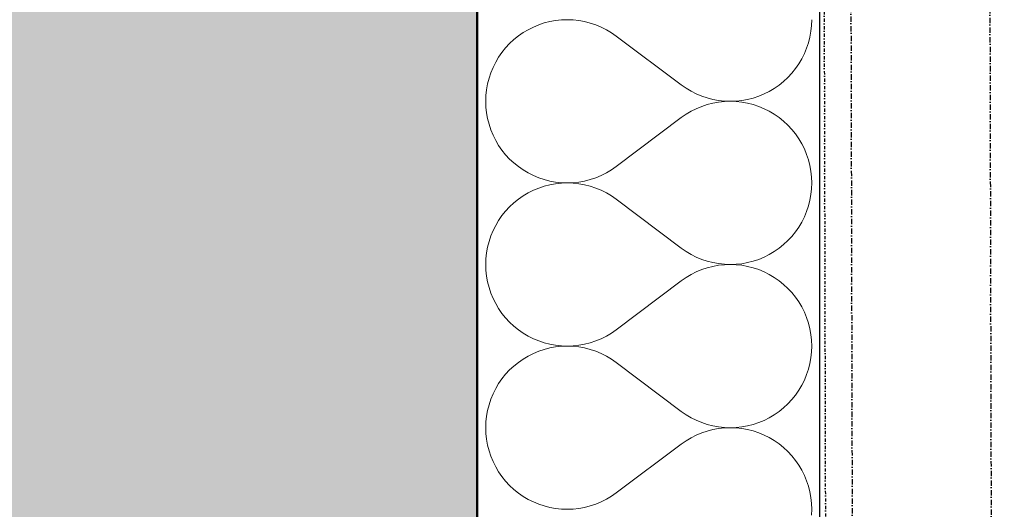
# Model space of a CAD drawing. Header units: millimetres. Extents: x -24674 to 2959, y -2716 to 20653.
# Tile 119 of 161: x -536 to -76, y 6857 to 7086. Entities that reach past the tile are written whole.
import ezdxf

# ---------------------------------------------------------------- set-up
doc = ezdxf.new("R2010")
doc.units = ezdxf.units.MM
doc.header["$MEASUREMENT"] = 0
for name, pattern in [('Wipeout_Contour', [1000, 0, -1000]), ('Čerchovaná M', [4.5, 2.5, -0.85, 0.3, -0.85]), ('Čerchovaná S', [3.5, 1.5, -0.85, 0.3, -0.85])]:
    doc.linetypes.add(name, pattern=pattern)
for name, color, linetype in [('9._POHLED ZÁPADNÍ_1_Nové_Konstrukce - krov', 7, 'Continuous'), ('9._POHLED ZÁPADNÍ_1_Nové_Konstrukce - nosné', 7, 'Continuous'), ('9._POHLED ZÁPADNÍ_1_Nové_Výplně - Povrchové', 7, 'Continuous'), ('9._POHLED ZÁPADNÍ_1_Nové_Výplně – Řezové', 7, 'Continuous'), ('9._POHLED ZÁPADNÍ_1_VÝTAH VAR 1', 7, 'Continuous')]:
    doc.layers.add(name, color=color, linetype=linetype)

# ---------------------------------------------------------------- blocks, each defined once
blk = doc.blocks.new('*X22', base_point=(-27719.5, -6043.99))
at = {"layer": '9._POHLED ZÁPADNÍ_1_Nové_Výplně – Řezové', "color": 21, "linetype": 'Continuous', "lineweight": 20, "true_color": 0xffaaaa}
for p, q in [((-256.93, 7078.1), (-226.46, 7055.24)), ((-256.93, 7017.14), (-226.46, 7040)), ((-256.93, 7001.9), (-226.46, 6979.05)), ((-256.93, 6940.95), (-226.46, 6963.81)), ((-256.93, 6925.71), (-226.46, 6902.86)), ((-256.93, 6864.76), (-226.46, 6887.62))]:
    blk.add_line(p, q, dxfattribs=at)
for centre, start, end in [((-279.79, 7047.62), 53.1301, 306.8699), ((-203.6, 7085.71), 233.1301, 0), ((-203.6, 7009.52), 0, 126.8699), ((-279.79, 6971.43), 53.1301, 306.8699), ((-203.6, 7009.52), 233.1301, 0), ((-203.6, 6933.33), 0, 126.8699), ((-279.79, 6895.24), 53.1301, 306.8699), ((-203.6, 6933.33), 233.1301, 0), ((-203.6, 6857.14), 0, 126.8699), ((-203.6, 6857.14), 233.1301, 0)]:
    blk.add_arc(centre, 38.1, start, end, dxfattribs=at)
blk = doc.blocks.new('*X23', base_point=(-27719.5, -6043.99))
at = {"layer": '9._POHLED ZÁPADNÍ_1_Nové_Výplně – Řezové', "color": 21, "linetype": 'Continuous', "lineweight": 20, "true_color": 0xffaaaa}
for p, q in [((-295.6, 7082.28), (-298.03, 7081.06)), ((-293.08, 7083.32), (-295.6, 7082.28)), ((-290.5, 7084.18), (-293.08, 7083.32)), ((-287.87, 7084.85), (-290.5, 7084.18)), ((-285.19, 7085.33), (-287.87, 7084.85)), ((-282.48, 7085.62), (-285.19, 7085.33)), ((-279.76, 7085.71), (-282.48, 7085.62)), ((-277.05, 7085.62), (-279.76, 7085.71)), ((-274.34, 7085.32), (-277.05, 7085.62)), ((-271.66, 7084.84), (-274.34, 7085.32)), ((-269.03, 7084.16), (-271.66, 7084.84)), ((-266.45, 7083.3), (-269.03, 7084.16)), ((-263.93, 7082.26), (-266.45, 7083.3)), ((-261.5, 7081.04), (-263.93, 7082.26)), ((-165.89, 7080.29), (-165.6, 7083)), ((-165.6, 7083), (-165.5, 7085.71)), ((-302.61, 7078.12), (-304.73, 7076.42)), ((-300.37, 7079.68), (-302.61, 7078.12)), ((-298.03, 7081.06), (-300.37, 7079.68)), ((-259.16, 7079.65), (-261.5, 7081.04)), ((-256.93, 7078.1), (-259.16, 7079.65)), ((-256.93, 7078.1), (-226.46, 7055.24)), ((-167.05, 7074.98), (-166.37, 7077.61)), ((-166.37, 7077.61), (-165.89, 7080.29)), ((-306.72, 7074.57), (-308.57, 7072.57)), ((-304.73, 7076.42), (-306.72, 7074.57)), ((-167.91, 7072.4), (-167.05, 7074.98)), ((-310.28, 7070.46), (-311.83, 7068.22)), ((-308.57, 7072.57), (-310.28, 7070.46)), ((-170.17, 7067.45), (-168.95, 7069.88)), ((-168.95, 7069.88), (-167.91, 7072.4)), ((-313.22, 7065.88), (-314.44, 7063.45)), ((-311.83, 7068.22), (-313.22, 7065.88)), ((-173.11, 7062.88), (-171.56, 7065.11)), ((-171.56, 7065.11), (-170.17, 7067.45)), ((-315.48, 7060.94), (-316.34, 7058.36)), ((-314.44, 7063.45), (-315.48, 7060.94)), ((-176.67, 7058.77), (-174.81, 7060.76)), ((-174.81, 7060.76), (-173.11, 7062.88)), ((-317.01, 7055.72), (-317.5, 7053.04)), ((-316.34, 7058.36), (-317.01, 7055.72)), ((-226.46, 7055.24), (-224.22, 7053.68)), ((-183.02, 7053.66), (-180.78, 7055.21)), ((-180.78, 7055.21), (-178.66, 7056.92)), ((-178.66, 7056.92), (-176.67, 7058.77)), ((-317.79, 7050.34), (-317.88, 7047.62)), ((-317.5, 7053.04), (-317.79, 7050.34)), ((-224.22, 7053.68), (-221.88, 7052.29)), ((-221.88, 7052.29), (-219.45, 7051.07)), ((-219.45, 7051.07), (-216.94, 7050.03)), ((-216.94, 7050.03), (-214.36, 7049.17)), ((-192.88, 7049.16), (-190.3, 7050.01)), ((-190.3, 7050.01), (-187.79, 7051.05)), ((-187.79, 7051.05), (-185.36, 7052.27)), ((-185.36, 7052.27), (-183.02, 7053.66)), ((-317.88, 7047.62), (-317.79, 7044.9)), ((-214.36, 7046.07), (-216.94, 7045.21)), ((-214.36, 7049.17), (-211.72, 7048.5)), ((-211.72, 7046.74), (-214.36, 7046.07)), ((-211.72, 7048.5), (-209.05, 7048.01)), ((-209.05, 7047.23), (-211.72, 7046.74)), ((-209.05, 7048.01), (-206.34, 7047.72)), ((-206.34, 7047.52), (-209.05, 7047.23)), ((-206.34, 7047.72), (-203.62, 7047.62)), ((-203.62, 7047.62), (-206.34, 7047.52)), ((-203.62, 7047.62), (-200.9, 7047.71)), ((-200.9, 7047.52), (-203.62, 7047.62)), ((-200.9, 7047.71), (-198.2, 7048)), ((-198.2, 7047.23), (-200.9, 7047.52)), ((-198.2, 7048), (-195.52, 7048.49)), ((-195.52, 7046.75), (-198.2, 7047.23)), ((-195.52, 7048.49), (-192.88, 7049.16)), ((-192.88, 7046.08), (-195.52, 7046.75)), ((-190.3, 7045.22), (-192.88, 7046.08)), ((-317.79, 7044.9), (-317.5, 7042.2)), ((-317.5, 7042.2), (-317.01, 7039.52)), ((-224.22, 7041.55), (-226.46, 7040)), ((-221.88, 7042.94), (-224.22, 7041.55)), ((-219.45, 7044.16), (-221.88, 7042.94)), ((-216.94, 7045.21), (-219.45, 7044.16)), ((-187.79, 7044.18), (-190.3, 7045.22)), ((-185.36, 7042.97), (-187.79, 7044.18)), ((-183.02, 7041.58), (-185.36, 7042.97)), ((-180.78, 7040.03), (-183.02, 7041.58)), ((-317.01, 7039.52), (-316.34, 7036.88)), ((-316.34, 7036.88), (-315.48, 7034.3)), ((-256.93, 7017.14), (-226.46, 7040)), ((-178.66, 7038.32), (-180.78, 7040.03)), ((-176.67, 7036.47), (-178.66, 7038.32)), ((-174.81, 7034.48), (-176.67, 7036.47)), ((-315.48, 7034.3), (-314.44, 7031.79)), ((-314.44, 7031.79), (-313.22, 7029.36)), ((-173.11, 7032.36), (-174.81, 7034.48)), ((-171.56, 7030.13), (-173.11, 7032.36)), ((-313.22, 7029.36), (-311.83, 7027.02)), ((-311.83, 7027.02), (-310.28, 7024.78)), ((-170.17, 7027.79), (-171.56, 7030.13)), ((-168.95, 7025.36), (-170.17, 7027.79)), ((-310.28, 7024.78), (-308.57, 7022.66)), ((-308.57, 7022.66), (-306.72, 7020.67)), ((-167.91, 7022.84), (-168.95, 7025.36)), ((-167.05, 7020.26), (-167.91, 7022.84)), ((-306.72, 7020.67), (-304.73, 7018.82)), ((-304.73, 7018.82), (-302.61, 7017.11)), ((-166.37, 7017.62), (-167.05, 7020.26)), ((-302.61, 7017.11), (-300.37, 7015.56)), ((-300.37, 7015.56), (-298.03, 7014.18)), ((-298.03, 7014.18), (-295.6, 7012.96)), ((-263.93, 7012.98), (-261.5, 7014.2)), ((-261.5, 7014.2), (-259.16, 7015.59)), ((-259.16, 7015.59), (-256.93, 7017.14)), ((-165.89, 7014.95), (-166.37, 7017.62)), ((-165.6, 7012.24), (-165.89, 7014.95)), ((-295.6, 7012.96), (-293.08, 7011.92)), ((-293.08, 7011.92), (-290.5, 7011.06)), ((-290.5, 7011.06), (-287.87, 7010.39)), ((-287.87, 7008.66), (-290.5, 7007.99)), ((-287.87, 7010.39), (-285.19, 7009.91)), ((-285.19, 7009.14), (-287.87, 7008.66)), ((-285.19, 7009.91), (-282.48, 7009.62)), ((-282.48, 7009.43), (-285.19, 7009.14)), ((-282.48, 7009.62), (-279.76, 7009.52)), ((-279.76, 7009.52), (-282.48, 7009.43)), ((-279.76, 7009.52), (-277.05, 7009.62)), ((-277.05, 7009.42), (-279.76, 7009.52)), ((-277.05, 7009.62), (-274.34, 7009.92)), ((-274.34, 7009.13), (-277.05, 7009.42)), ((-274.34, 7009.92), (-271.66, 7010.4)), ((-271.66, 7008.65), (-274.34, 7009.13)), ((-271.66, 7010.4), (-269.03, 7011.08)), ((-269.03, 7007.97), (-271.66, 7008.65)), ((-269.03, 7011.08), (-266.45, 7011.94)), ((-266.45, 7011.94), (-263.93, 7012.98)), ((-165.5, 7009.52), (-165.6, 7012.24)), ((-165.6, 7006.81), (-165.5, 7009.52)), ((-298.03, 7004.87), (-300.37, 7003.48)), ((-295.6, 7006.09), (-298.03, 7004.87)), ((-293.08, 7007.13), (-295.6, 7006.09)), ((-290.5, 7007.99), (-293.08, 7007.13)), ((-266.45, 7007.11), (-269.03, 7007.97)), ((-263.93, 7006.07), (-266.45, 7007.11)), ((-261.5, 7004.85), (-263.93, 7006.07)), ((-259.16, 7003.46), (-261.5, 7004.85)), ((-166.37, 7001.42), (-165.89, 7004.1)), ((-165.89, 7004.1), (-165.6, 7006.81)), ((-304.73, 7000.23), (-306.72, 6998.37)), ((-302.61, 7001.93), (-304.73, 7000.23)), ((-300.37, 7003.48), (-302.61, 7001.93)), ((-256.93, 7001.9), (-259.16, 7003.46)), ((-256.93, 7001.9), (-226.46, 6979.05)), ((-167.05, 6998.79), (-166.37, 7001.42)), ((-308.57, 6996.38), (-310.28, 6994.27)), ((-306.72, 6998.37), (-308.57, 6996.38)), ((-168.95, 6993.69), (-167.91, 6996.21)), ((-167.91, 6996.21), (-167.05, 6998.79)), ((-311.83, 6992.03), (-313.22, 6989.69)), ((-310.28, 6994.27), (-311.83, 6992.03)), ((-171.56, 6988.92), (-170.17, 6991.26)), ((-170.17, 6991.26), (-168.95, 6993.69)), ((-314.44, 6987.26), (-315.48, 6984.75)), ((-313.22, 6989.69), (-314.44, 6987.26)), ((-174.81, 6984.57), (-173.11, 6986.69)), ((-173.11, 6986.69), (-171.56, 6988.92)), ((-316.34, 6982.17), (-317.01, 6979.53)), ((-315.48, 6984.75), (-316.34, 6982.17)), ((-178.66, 6980.72), (-176.67, 6982.58)), ((-176.67, 6982.58), (-174.81, 6984.57)), ((-317.5, 6976.85), (-317.79, 6974.15)), ((-317.01, 6979.53), (-317.5, 6976.85)), ((-226.46, 6979.05), (-224.22, 6977.49)), ((-224.22, 6977.49), (-221.88, 6976.1)), ((-185.36, 6976.08), (-183.02, 6977.47)), ((-183.02, 6977.47), (-180.78, 6979.02)), ((-180.78, 6979.02), (-178.66, 6980.72)), ((-317.79, 6974.15), (-317.88, 6971.43)), ((-221.88, 6976.1), (-219.45, 6974.88)), ((-219.45, 6974.88), (-216.94, 6973.84)), ((-216.94, 6973.84), (-214.36, 6972.98)), ((-214.36, 6972.98), (-211.72, 6972.31)), ((-211.72, 6972.31), (-209.05, 6971.82)), ((-209.05, 6971.82), (-206.34, 6971.53)), ((-200.9, 6971.52), (-198.2, 6971.81)), ((-198.2, 6971.81), (-195.52, 6972.29)), ((-195.52, 6972.29), (-192.88, 6972.97)), ((-192.88, 6972.97), (-190.3, 6973.82)), ((-190.3, 6973.82), (-187.79, 6974.86)), ((-187.79, 6974.86), (-185.36, 6976.08)), ((-317.88, 6971.43), (-317.79, 6968.71)), ((-317.79, 6968.71), (-317.5, 6966)), ((-219.45, 6967.97), (-221.88, 6966.75)), ((-216.94, 6969.02), (-219.45, 6967.97)), ((-214.36, 6969.88), (-216.94, 6969.02)), ((-211.72, 6970.55), (-214.36, 6969.88)), ((-209.05, 6971.04), (-211.72, 6970.55)), ((-206.34, 6971.33), (-209.05, 6971.04)), ((-206.34, 6971.53), (-203.62, 6971.43)), ((-203.62, 6971.43), (-206.34, 6971.33)), ((-203.62, 6971.43), (-200.9, 6971.52)), ((-200.9, 6971.33), (-203.62, 6971.43)), ((-198.2, 6971.04), (-200.9, 6971.33)), ((-195.52, 6970.56), (-198.2, 6971.04)), ((-192.88, 6969.89), (-195.52, 6970.56)), ((-190.3, 6969.03), (-192.88, 6969.89)), ((-187.79, 6967.99), (-190.3, 6969.03)), ((-185.36, 6966.78), (-187.79, 6967.99)), ((-317.5, 6966), (-317.01, 6963.33)), ((-317.01, 6963.33), (-316.34, 6960.69)), ((-256.93, 6940.95), (-226.46, 6963.81)), ((-224.22, 6965.36), (-226.46, 6963.81)), ((-221.88, 6966.75), (-224.22, 6965.36)), ((-183.02, 6965.39), (-185.36, 6966.78)), ((-180.78, 6963.84), (-183.02, 6965.39)), ((-178.66, 6962.13), (-180.78, 6963.84)), ((-316.34, 6960.69), (-315.48, 6958.11)), ((-315.48, 6958.11), (-314.44, 6955.6)), ((-176.67, 6960.28), (-178.66, 6962.13)), ((-174.81, 6958.29), (-176.67, 6960.28)), ((-173.11, 6956.17), (-174.81, 6958.29)), ((-314.44, 6955.6), (-313.22, 6953.16)), ((-171.56, 6953.94), (-173.11, 6956.17)), ((-170.17, 6951.6), (-171.56, 6953.94)), ((-313.22, 6953.16), (-311.83, 6950.83)), ((-311.83, 6950.83), (-310.28, 6948.59)), ((-168.95, 6949.16), (-170.17, 6951.6)), ((-167.91, 6946.65), (-168.95, 6949.16)), ((-310.28, 6948.59), (-308.57, 6946.47)), ((-308.57, 6946.47), (-306.72, 6944.48)), ((-306.72, 6944.48), (-304.73, 6942.63)), ((-167.05, 6944.07), (-167.91, 6946.65)), ((-166.37, 6941.43), (-167.05, 6944.07)), ((-304.73, 6942.63), (-302.61, 6940.92)), ((-302.61, 6940.92), (-300.37, 6939.37)), ((-259.16, 6939.4), (-256.93, 6940.95)), ((-165.89, 6938.76), (-166.37, 6941.43)), ((-300.37, 6939.37), (-298.03, 6937.99)), ((-298.03, 6937.99), (-295.6, 6936.77)), ((-295.6, 6936.77), (-293.08, 6935.73)), ((-293.08, 6935.73), (-290.5, 6934.87)), ((-290.5, 6934.87), (-287.87, 6934.2)), ((-271.66, 6934.21), (-269.03, 6934.88)), ((-269.03, 6934.88), (-266.45, 6935.75)), ((-266.45, 6935.75), (-263.93, 6936.79)), ((-263.93, 6936.79), (-261.5, 6938.01)), ((-261.5, 6938.01), (-259.16, 6939.4)), ((-165.6, 6936.05), (-165.89, 6938.76)), ((-165.5, 6933.33), (-165.6, 6936.05)), ((-293.08, 6930.94), (-295.6, 6929.9)), ((-290.5, 6931.8), (-293.08, 6930.94)), ((-287.87, 6932.47), (-290.5, 6931.8)), ((-287.87, 6934.2), (-285.19, 6933.72)), ((-285.19, 6932.95), (-287.87, 6932.47)), ((-285.19, 6933.72), (-282.48, 6933.43)), ((-282.48, 6933.24), (-285.19, 6932.95)), ((-282.48, 6933.43), (-279.76, 6933.33)), ((-279.76, 6933.33), (-282.48, 6933.24)), ((-279.76, 6933.33), (-277.05, 6933.43)), ((-277.05, 6933.23), (-279.76, 6933.33)), ((-277.05, 6933.43), (-274.34, 6933.72)), ((-274.34, 6932.94), (-277.05, 6933.23)), ((-274.34, 6933.72), (-271.66, 6934.21)), ((-271.66, 6932.46), (-274.34, 6932.94)), ((-269.03, 6931.78), (-271.66, 6932.46)), ((-266.45, 6930.92), (-269.03, 6931.78)), ((-263.93, 6929.88), (-266.45, 6930.92)), ((-165.89, 6927.91), (-165.6, 6930.61)), ((-165.6, 6930.61), (-165.5, 6933.33)), ((-302.61, 6925.74), (-304.73, 6924.04)), ((-300.37, 6927.29), (-302.61, 6925.74)), ((-298.03, 6928.68), (-300.37, 6927.29)), ((-295.6, 6929.9), (-298.03, 6928.68)), ((-261.5, 6928.66), (-263.93, 6929.88)), ((-259.16, 6927.27), (-261.5, 6928.66)), ((-256.93, 6925.71), (-259.16, 6927.27)), ((-256.93, 6925.71), (-226.46, 6902.86)), ((-166.37, 6925.23), (-165.89, 6927.91)), ((-306.72, 6922.18), (-308.57, 6920.19)), ((-304.73, 6924.04), (-306.72, 6922.18)), ((-167.91, 6920.02), (-167.05, 6922.6)), ((-167.05, 6922.6), (-166.37, 6925.23)), ((-310.28, 6918.08), (-311.83, 6915.84)), ((-308.57, 6920.19), (-310.28, 6918.08)), ((-170.17, 6915.07), (-168.95, 6917.5)), ((-168.95, 6917.5), (-167.91, 6920.02)), ((-313.22, 6913.5), (-314.44, 6911.07)), ((-311.83, 6915.84), (-313.22, 6913.5)), ((-173.11, 6910.5), (-171.56, 6912.73)), ((-171.56, 6912.73), (-170.17, 6915.07)), ((-315.48, 6908.56), (-316.34, 6905.98)), ((-314.44, 6911.07), (-315.48, 6908.56)), ((-176.67, 6906.39), (-174.81, 6908.38)), ((-174.81, 6908.38), (-173.11, 6910.5)), ((-317.01, 6903.34), (-317.5, 6900.66)), ((-316.34, 6905.98), (-317.01, 6903.34)), ((-226.46, 6902.86), (-224.22, 6901.3)), ((-183.02, 6901.28), (-180.78, 6902.83)), ((-180.78, 6902.83), (-178.66, 6904.53)), ((-178.66, 6904.53), (-176.67, 6906.39)), ((-317.5, 6900.66), (-317.79, 6897.96)), ((-224.22, 6901.3), (-221.88, 6899.91)), ((-221.88, 6899.91), (-219.45, 6898.69)), ((-219.45, 6898.69), (-216.94, 6897.65)), ((-190.3, 6897.63), (-187.79, 6898.67)), ((-187.79, 6898.67), (-185.36, 6899.89)), ((-185.36, 6899.89), (-183.02, 6901.28)), ((-317.79, 6897.96), (-317.88, 6895.24)), ((-317.88, 6895.24), (-317.79, 6892.52)), ((-216.94, 6897.65), (-214.36, 6896.79)), ((-214.36, 6893.69), (-216.94, 6892.83)), ((-214.36, 6896.79), (-211.72, 6896.11)), ((-211.72, 6894.36), (-214.36, 6893.69)), ((-211.72, 6896.11), (-209.05, 6895.63)), ((-209.05, 6894.85), (-211.72, 6894.36)), ((-209.05, 6895.63), (-206.34, 6895.34)), ((-206.34, 6895.14), (-209.05, 6894.85)), ((-206.34, 6895.34), (-203.62, 6895.24)), ((-203.62, 6895.24), (-206.34, 6895.14)), ((-203.62, 6895.24), (-200.9, 6895.33)), ((-200.9, 6895.14), (-203.62, 6895.24)), ((-200.9, 6895.33), (-198.2, 6895.62)), ((-198.2, 6894.85), (-200.9, 6895.14)), ((-198.2, 6895.62), (-195.52, 6896.1)), ((-195.52, 6894.37), (-198.2, 6894.85)), ((-195.52, 6896.1), (-192.88, 6896.78)), ((-192.88, 6893.7), (-195.52, 6894.37)), ((-192.88, 6896.78), (-190.3, 6897.63)), ((-190.3, 6892.84), (-192.88, 6893.7)), ((-317.79, 6892.52), (-317.5, 6889.81)), ((-317.5, 6889.81), (-317.01, 6887.14)), ((-224.22, 6889.17), (-226.46, 6887.62)), ((-221.88, 6890.56), (-224.22, 6889.17)), ((-219.45, 6891.78), (-221.88, 6890.56)), ((-216.94, 6892.83), (-219.45, 6891.78)), ((-187.79, 6891.8), (-190.3, 6892.84)), ((-185.36, 6890.59), (-187.79, 6891.8)), ((-183.02, 6889.2), (-185.36, 6890.59)), ((-180.78, 6887.65), (-183.02, 6889.2)), ((-317.01, 6887.14), (-316.34, 6884.5)), ((-316.34, 6884.5), (-315.48, 6881.92)), ((-256.93, 6864.76), (-226.46, 6887.62)), ((-178.66, 6885.94), (-180.78, 6887.65)), ((-176.67, 6884.09), (-178.66, 6885.94)), ((-315.48, 6881.92), (-314.44, 6879.41)), ((-174.81, 6882.1), (-176.67, 6884.09)), ((-173.11, 6879.98), (-174.81, 6882.1)), ((-171.56, 6877.75), (-173.11, 6879.98)), ((-314.44, 6879.41), (-313.22, 6876.97)), ((-313.22, 6876.97), (-311.83, 6874.63)), ((-170.17, 6875.41), (-171.56, 6877.75)), ((-168.95, 6872.97), (-170.17, 6875.41)), ((-311.83, 6874.63), (-310.28, 6872.4)), ((-310.28, 6872.4), (-308.57, 6870.28)), ((-167.91, 6870.46), (-168.95, 6872.97)), ((-167.05, 6867.88), (-167.91, 6870.46)), ((-308.57, 6870.28), (-306.72, 6868.29)), ((-306.72, 6868.29), (-304.73, 6866.44)), ((-304.73, 6866.44), (-302.61, 6864.73)), ((-166.37, 6865.24), (-167.05, 6867.88)), ((-302.61, 6864.73), (-300.37, 6863.18)), ((-300.37, 6863.18), (-298.03, 6861.79)), ((-298.03, 6861.79), (-295.6, 6860.58)), ((-263.93, 6860.6), (-261.5, 6861.82)), ((-261.5, 6861.82), (-259.16, 6863.21)), ((-259.16, 6863.21), (-256.93, 6864.76)), ((-165.89, 6862.57), (-166.37, 6865.24)), ((-165.6, 6859.86), (-165.89, 6862.57)), ((-295.6, 6860.58), (-293.08, 6859.54)), ((-293.08, 6859.54), (-290.5, 6858.68)), ((-290.5, 6858.68), (-287.87, 6858.01)), ((-287.87, 6858.01), (-285.19, 6857.53)), ((-285.19, 6857.53), (-282.48, 6857.24)), ((-282.48, 6857.24), (-279.76, 6857.14)), ((-279.76, 6857.14), (-277.05, 6857.24)), ((-277.05, 6857.24), (-274.34, 6857.53)), ((-274.34, 6857.53), (-271.66, 6858.02)), ((-271.66, 6858.02), (-269.03, 6858.69)), ((-269.03, 6858.69), (-266.45, 6859.56)), ((-266.45, 6859.56), (-263.93, 6860.6)), ((-165.5, 6857.14), (-165.6, 6859.86)), ((-165.6, 6854.42), (-165.5, 6857.14))]:
    blk.add_line(p, q, dxfattribs=at)

msp = doc.modelspace()

# ---------------------------------------------------------------- linework, layer by layer
at = {"layer": '9._POHLED ZÁPADNÍ_1_Nové_Konstrukce - krov', "color": 1, "linetype": 'Čerchovaná M', "lineweight": 25}
for p, q in [((-82.8, 7329.61), (-75.51, 4256.99)), ((-147.24, 7114.22), (-140.46, 4256.84))]:
    msp.add_line(p, q, dxfattribs=at)

# ---------------------------------------------------------------- wipeouts: each hides what was drawn before it
at = {"color": 254, "linetype": 'Wipeout_Contour', "lineweight": 0, "ltscale": 36793.983046}
msp.add_wipeout([(-161.69, 351.47), (-161.69, 17956.84), (-321.69, 17969.56), (-321.69, 351.48)], dxfattribs=at).dxf.layer = '9._POHLED ZÁPADNÍ_1_Nové_Výplně - Povrchové'

# ---------------------------------------------------------------- next in the draw order: hatches: boundary and pattern name
at = {"layer": '9._POHLED ZÁPADNÍ_1_Nové_Výplně – Řezové', "linetype": 'Continuous', "lineweight": 0, "true_color": 0xf2b2b2}
msp.add_hatch(color=9, dxfattribs=at).paths.add_polyline_path([(-702.1, 7596.33), (-702.01, 4499.13), (-322.01, 4499.14), (-322.1, 7556.65)])

# ---------------------------------------------------------------- next in the draw order: linework, layer by layer
at = {"layer": '9._POHLED ZÁPADNÍ_1_Nové_Konstrukce - nosné', "color": 1, "linetype": 'Continuous', "lineweight": 25, "flags": 128}
for points in [[(-161.69, 351.47), (-161.69, 18117.35)], [(-161.69, 351.47), (-161.69, 18117.35)], [(-321.69, 17969.56), (-321.69, 351.48)], [(-321.69, 17969.56), (-321.69, 351.48)], [(-322.01, 4499.14), (-322.1, 7556.65)]]:
    msp.add_lwpolyline(points, dxfattribs=at)

# ---------------------------------------------------------------- next in the draw order: wipeouts: each hides what was drawn before it
at = {"color": 254, "linetype": 'Wipeout_Contour', "lineweight": 0, "ltscale": 44942.732142}
msp.add_wipeout([(-321.69, 17969.56), (-321.69, 4499.14), (-161.69, 4499.14), (-161.69, 17956.84)], dxfattribs=at).dxf.layer = '9._POHLED ZÁPADNÍ_1_Nové_Výplně – Řezové'

# ---------------------------------------------------------------- next in the draw order: block references
at = {"layer": '9._POHLED ZÁPADNÍ_1_VÝTAH VAR 1', "color": 9, "linetype": 'Continuous', "lineweight": 13}
msp.add_blockref('*X22', (-27719.5, -6043.99), dxfattribs=at)

# ---------------------------------------------------------------- next in the draw order: wipeouts: each hides what was drawn before it
at = {"color": 254, "linetype": 'Wipeout_Contour', "lineweight": 0, "ltscale": 25427.667381}
msp.add_wipeout([(-321.69, 4497.65), (-161.69, 4497.65), (-161.69, 8205.02), (-321.69, 8205.02)], dxfattribs=at).dxf.layer = '9._POHLED ZÁPADNÍ_1_Nové_Výplně – Řezové'

# ---------------------------------------------------------------- next in the draw order: linework, layer by layer
at = {"layer": '9._POHLED ZÁPADNÍ_1_Nové_Konstrukce - krov', "color": 1, "linetype": 'Čerchovaná S', "lineweight": 25}
msp.add_line((-161.61, 7898.21), (-152.96, 4256.81), dxfattribs=at)
at = {"layer": '9._POHLED ZÁPADNÍ_1_Nové_Konstrukce - nosné', "color": 1, "linetype": 'Continuous', "lineweight": 25, "flags": 128}
for points in [[(-321.69, 8205.02), (-321.69, 4497.65)], [(-161.69, 4497.65), (-161.69, 8205.02)]]:
    msp.add_lwpolyline(points, dxfattribs=at)

# ---------------------------------------------------------------- next in the draw order: block references
at = {"layer": '9._POHLED ZÁPADNÍ_1_VÝTAH VAR 1', "color": 9, "linetype": 'Continuous', "lineweight": 13}
msp.add_blockref('*X23', (-27719.5, -6043.99), dxfattribs=at)

doc.saveas('drawing.dxf')
